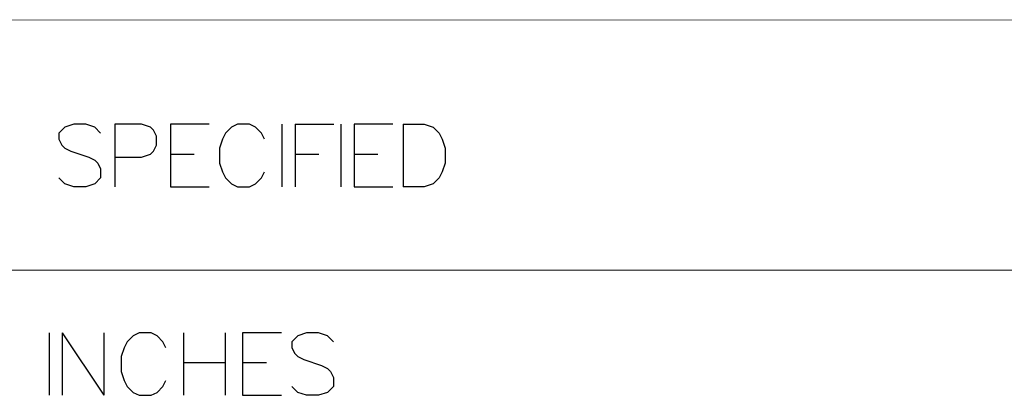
# Model space of a CAD drawing. Header units: millimetres. Extents: x 0 to 559, y 0 to 433.
# Tile 41 of 65: x 322 to 352, y 73 to 85. Entities that reach past the tile are written whole.
import ezdxf

# ---------------------------------------------------------------- set-up
doc = ezdxf.new("R2010")
doc.units = ezdxf.units.MM
doc.layers.add('KeepOutLayer', color=6, linetype='Continuous')

msp = doc.modelspace()

# ---------------------------------------------------------------- linework, layer by layer
at = {"layer": 'KeepOutLayer'}
for p, q in [((323.51, 81.519), (323.329, 81.337)), ((323.51, 81.519), (323.329, 81.337)), ((323.782, 81.61), (323.51, 81.519)), ((323.782, 81.61), (323.51, 81.519)), ((324.145, 81.61), (323.782, 81.61)), ((324.145, 81.61), (323.782, 81.61)), ((324.417, 81.519), (324.145, 81.61)), ((324.417, 81.519), (324.145, 81.61)), ((324.598, 81.337), (324.417, 81.519)), ((324.598, 81.337), (324.417, 81.519)), ((325.841, 81.61), (325.025, 81.61)), ((325.025, 81.61), (325.025, 79.705)), ((325.841, 81.61), (325.025, 81.61)), ((325.025, 81.61), (325.025, 79.705)), ((326.113, 81.519), (325.841, 81.61)), ((326.113, 81.519), (325.841, 81.61)), ((326.204, 81.428), (326.113, 81.519)), ((326.204, 81.428), (326.113, 81.519)), ((327.9, 81.61), (326.721, 81.61)), ((326.721, 81.61), (326.721, 79.705)), ((327.9, 81.61), (326.721, 81.61)), ((326.721, 81.61), (326.721, 79.705)), ((328.58, 81.519), (328.399, 81.337)), ((328.58, 81.519), (328.399, 81.337)), ((328.761, 81.61), (328.58, 81.519)), ((328.761, 81.61), (328.58, 81.519)), ((329.124, 81.61), (328.761, 81.61)), ((329.124, 81.61), (328.761, 81.61)), ((329.305, 81.519), (329.124, 81.61)), ((329.305, 81.519), (329.124, 81.61)), ((329.487, 81.337), (329.305, 81.519)), ((329.487, 81.337), (329.305, 81.519)), ((330.113, 81.61), (330.113, 79.705)), ((330.113, 81.61), (330.113, 79.705)), ((330.512, 81.61), (330.512, 79.705)), ((330.512, 81.61), (331.691, 81.61)), ((330.512, 81.61), (330.512, 79.705)), ((330.512, 81.61), (331.691, 81.61)), ((331.908, 81.61), (331.908, 79.705)), ((331.908, 81.61), (331.908, 79.705)), ((333.487, 81.61), (332.307, 81.61)), ((332.307, 81.61), (332.307, 79.705)), ((333.487, 81.61), (332.307, 81.61)), ((332.307, 81.61), (332.307, 79.705)), ((333.804, 81.61), (333.804, 79.705)), ((333.804, 81.61), (334.439, 81.61)), ((333.804, 81.61), (333.804, 79.705)), ((333.804, 81.61), (334.439, 81.61)), ((334.439, 81.61), (334.711, 81.519)), ((334.439, 81.61), (334.711, 81.519)), ((334.711, 81.519), (334.892, 81.337)), ((334.711, 81.519), (334.892, 81.337)), ((323.329, 81.337), (323.329, 81.156)), ((323.329, 81.337), (323.329, 81.156)), ((326.294, 81.247), (326.204, 81.428)), ((326.294, 81.247), (326.204, 81.428)), ((326.294, 80.975), (326.294, 81.247)), ((326.294, 80.975), (326.294, 81.247)), ((328.399, 81.337), (328.308, 81.156)), ((328.399, 81.337), (328.308, 81.156)), ((329.578, 81.156), (329.487, 81.337)), ((329.578, 81.156), (329.487, 81.337)), ((334.892, 81.337), (334.983, 81.156)), ((334.892, 81.337), (334.983, 81.156)), ((323.329, 81.156), (323.419, 80.975)), ((323.329, 81.156), (323.419, 80.975)), ((323.419, 80.975), (323.51, 80.884)), ((323.419, 80.975), (323.51, 80.884)), ((323.51, 80.884), (323.691, 80.793)), ((323.51, 80.884), (323.691, 80.793)), ((326.204, 80.793), (326.294, 80.975)), ((326.204, 80.793), (326.294, 80.975)), ((328.308, 81.156), (328.217, 80.884)), ((328.308, 81.156), (328.217, 80.884)), ((328.217, 80.884), (328.217, 80.431)), ((328.217, 80.884), (328.217, 80.431)), ((334.983, 81.156), (335.074, 80.884)), ((334.983, 81.156), (335.074, 80.884)), ((335.074, 80.884), (335.074, 80.431)), ((335.074, 80.884), (335.074, 80.431)), ((323.691, 80.793), (324.236, 80.612)), ((323.691, 80.793), (324.236, 80.612)), ((324.236, 80.612), (324.417, 80.521)), ((324.236, 80.612), (324.417, 80.521)), ((325.025, 80.612), (325.841, 80.612)), ((325.025, 80.612), (325.841, 80.612)), ((325.841, 80.612), (326.113, 80.703)), ((325.841, 80.612), (326.113, 80.703)), ((326.113, 80.703), (326.204, 80.793)), ((326.113, 80.703), (326.204, 80.793)), ((326.721, 80.703), (327.446, 80.703)), ((326.721, 80.703), (327.446, 80.703)), ((330.512, 80.703), (331.237, 80.703)), ((330.512, 80.703), (331.237, 80.703)), ((332.307, 80.703), (333.033, 80.703)), ((332.307, 80.703), (333.033, 80.703)), ((324.417, 80.521), (324.508, 80.431)), ((324.417, 80.521), (324.508, 80.431)), ((324.508, 80.431), (324.598, 80.249)), ((324.508, 80.431), (324.598, 80.249)), ((328.217, 80.431), (328.308, 80.158)), ((328.217, 80.431), (328.308, 80.158)), ((335.074, 80.431), (334.983, 80.158)), ((335.074, 80.431), (334.983, 80.158)), ((323.51, 79.796), (323.329, 79.977)), ((323.51, 79.796), (323.329, 79.977)), ((324.598, 79.977), (324.417, 79.796)), ((324.598, 79.977), (324.417, 79.796)), ((324.598, 80.249), (324.598, 79.977)), ((324.598, 80.249), (324.598, 79.977)), ((328.308, 80.158), (328.399, 79.977)), ((328.308, 80.158), (328.399, 79.977)), ((328.399, 79.977), (328.58, 79.796)), ((328.399, 79.977), (328.58, 79.796)), ((329.305, 79.796), (329.487, 79.977)), ((329.305, 79.796), (329.487, 79.977)), ((329.487, 79.977), (329.578, 80.158)), ((329.487, 79.977), (329.578, 80.158)), ((334.892, 79.977), (334.711, 79.796)), ((334.892, 79.977), (334.711, 79.796)), ((334.983, 80.158), (334.892, 79.977)), ((334.983, 80.158), (334.892, 79.977)), ((323.782, 79.705), (323.51, 79.796)), ((323.782, 79.705), (323.51, 79.796)), ((324.145, 79.705), (323.782, 79.705)), ((324.145, 79.705), (323.782, 79.705)), ((324.417, 79.796), (324.145, 79.705)), ((324.417, 79.796), (324.145, 79.705)), ((326.721, 79.705), (327.9, 79.705)), ((326.721, 79.705), (327.9, 79.705)), ((328.58, 79.796), (328.761, 79.705)), ((328.58, 79.796), (328.761, 79.705)), ((328.761, 79.705), (329.124, 79.705)), ((328.761, 79.705), (329.124, 79.705)), ((329.124, 79.705), (329.305, 79.796)), ((329.124, 79.705), (329.305, 79.796)), ((332.307, 79.705), (333.487, 79.705)), ((332.307, 79.705), (333.487, 79.705)), ((334.439, 79.705), (333.804, 79.705)), ((334.439, 79.705), (333.804, 79.705)), ((334.711, 79.796), (334.439, 79.705)), ((334.711, 79.796), (334.439, 79.705)), ((323.029, 75.26), (323.029, 73.355)), ((323.029, 75.26), (323.029, 73.355)), ((323.428, 75.26), (323.428, 73.355)), ((323.428, 75.26), (324.698, 73.355)), ((323.428, 75.26), (323.428, 73.355)), ((323.428, 75.26), (324.698, 73.355)), ((324.698, 75.26), (324.698, 73.355)), ((324.698, 75.26), (324.698, 73.355)), ((325.768, 75.26), (325.587, 75.169)), ((325.768, 75.26), (325.587, 75.169)), ((326.131, 75.26), (325.768, 75.26)), ((326.131, 75.26), (325.768, 75.26)), ((326.313, 75.169), (326.131, 75.26)), ((326.313, 75.169), (326.131, 75.26)), ((327.12, 75.26), (327.12, 73.355)), ((327.12, 75.26), (327.12, 73.355)), ((328.389, 75.26), (328.389, 73.355)), ((328.389, 75.26), (328.389, 73.355)), ((330.095, 75.26), (328.916, 75.26)), ((328.916, 75.26), (328.916, 73.355)), ((330.095, 75.26), (328.916, 75.26)), ((328.916, 75.26), (328.916, 73.355)), ((330.865, 75.26), (330.593, 75.169)), ((330.865, 75.26), (330.593, 75.169)), ((331.228, 75.26), (330.865, 75.26)), ((331.228, 75.26), (330.865, 75.26)), ((331.5, 75.169), (331.228, 75.26)), ((331.5, 75.169), (331.228, 75.26)), ((325.406, 74.987), (325.315, 74.806)), ((325.406, 74.987), (325.315, 74.806)), ((325.587, 75.169), (325.406, 74.987)), ((325.587, 75.169), (325.406, 74.987)), ((326.494, 74.987), (326.313, 75.169)), ((326.494, 74.987), (326.313, 75.169)), ((326.585, 74.806), (326.494, 74.987)), ((326.585, 74.806), (326.494, 74.987)), ((330.593, 75.169), (330.412, 74.987)), ((330.593, 75.169), (330.412, 74.987)), ((330.412, 74.987), (330.412, 74.806)), ((330.412, 74.987), (330.412, 74.806)), ((331.682, 74.987), (331.5, 75.169)), ((331.682, 74.987), (331.5, 75.169)), ((325.315, 74.806), (325.224, 74.534)), ((325.315, 74.806), (325.224, 74.534)), ((330.412, 74.806), (330.503, 74.625)), ((330.412, 74.806), (330.503, 74.625)), ((330.503, 74.625), (330.593, 74.534)), ((330.503, 74.625), (330.593, 74.534)), ((325.224, 74.534), (325.224, 74.081)), ((325.224, 74.534), (325.224, 74.081)), ((327.12, 74.353), (328.389, 74.353)), ((327.12, 74.353), (328.389, 74.353)), ((328.916, 74.353), (329.641, 74.353)), ((328.916, 74.353), (329.641, 74.353)), ((330.593, 74.534), (330.775, 74.443)), ((330.593, 74.534), (330.775, 74.443)), ((330.775, 74.443), (331.319, 74.262)), ((330.775, 74.443), (331.319, 74.262)), ((325.224, 74.081), (325.315, 73.808)), ((325.224, 74.081), (325.315, 73.808)), ((331.319, 74.262), (331.5, 74.171)), ((331.319, 74.262), (331.5, 74.171)), ((331.5, 74.171), (331.591, 74.081)), ((331.5, 74.171), (331.591, 74.081)), ((331.591, 74.081), (331.682, 73.899)), ((331.591, 74.081), (331.682, 73.899)), ((325.315, 73.808), (325.406, 73.627)), ((325.315, 73.808), (325.406, 73.627)), ((326.494, 73.627), (326.585, 73.808)), ((326.494, 73.627), (326.585, 73.808)), ((331.682, 73.899), (331.682, 73.627)), ((331.682, 73.899), (331.682, 73.627)), ((325.406, 73.627), (325.587, 73.446)), ((325.406, 73.627), (325.587, 73.446)), ((325.587, 73.446), (325.768, 73.355)), ((325.587, 73.446), (325.768, 73.355)), ((326.131, 73.355), (326.313, 73.446)), ((326.131, 73.355), (326.313, 73.446)), ((326.313, 73.446), (326.494, 73.627)), ((326.313, 73.446), (326.494, 73.627)), ((330.593, 73.446), (330.412, 73.627)), ((330.593, 73.446), (330.412, 73.627)), ((330.865, 73.355), (330.593, 73.446)), ((330.865, 73.355), (330.593, 73.446)), ((331.5, 73.446), (331.228, 73.355)), ((331.5, 73.446), (331.228, 73.355)), ((331.682, 73.627), (331.5, 73.446)), ((331.682, 73.627), (331.5, 73.446)), ((325.768, 73.355), (326.131, 73.355)), ((325.768, 73.355), (326.131, 73.355)), ((328.916, 73.355), (330.095, 73.355)), ((328.916, 73.355), (330.095, 73.355)), ((331.228, 73.355), (330.865, 73.355)), ((331.228, 73.355), (330.865, 73.355))]:
    msp.add_line(p, q, dxfattribs=at)
at = {"layer": 'KeepOutLayer', "const_width": 0.0254}
for points in [[(290.042, 84.785), (546.582, 84.785)], [(290.042, 84.785), (546.582, 84.785)], [(290.042, 77.165), (419.582, 77.165)], [(290.042, 77.165), (419.582, 77.165)]]:
    msp.add_lwpolyline(points, dxfattribs=at)

doc.saveas('drawing.dxf')
